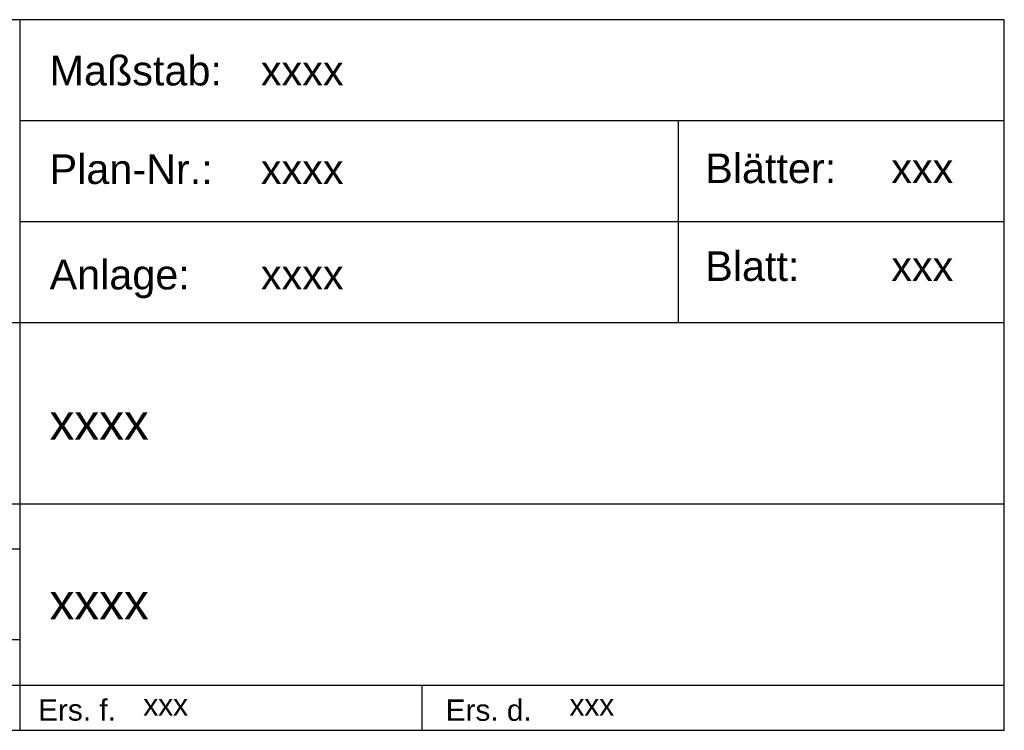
# Model space of a CAD drawing. Header units: metres. Extents: x 0 to 0.185, y 0 to 0.06.
# Tile 21 of 21: x 0.102 to 0.185, y 0 to 0.06. Entities that reach past the tile are written whole.
import ezdxf

# ---------------------------------------------------------------- set-up
doc = ezdxf.new("R2010")
doc.units = ezdxf.units.M
doc.header["$MEASUREMENT"] = 0
doc.layers.add('RAM_Stempel_VBL_DIN_A3', color=7, linetype='Continuous', lineweight=25)
doc.styles.add('FAHNENBESCHR__250', font='arialn.shx', dxfattribs={"height": 0.5, "bigfont": 'bigfont.shx'})
doc.styles.add('RNV_250', font='arial.ttf')
doc.styles.add('RNV_250_0 63', font='arial.ttf', dxfattribs={"height": 0.63})
doc.styles.get("Standard").update_dxf_attribs({"font": 'arial.shx', "height": 1})

msp = doc.modelspace()

# ---------------------------------------------------------------- linework, layer by layer
at = {"layer": 'RAM_Stempel_VBL_DIN_A3'}
for p, q in [((0.101853, 0.06), (0.101853, 0)), ((0.185, 0.051467), (0.101853, 0.051467)), ((0.157456, 0.051467), (0.157456, 0.034425)), ((0.185, 0.04), (0.185, 0.04425)), ((0.185, 0.042933), (0.101853, 0.042933)), ((0, 0.034425), (0.185, 0.034425)), ((0, 0.019125), (0.185, 0.019125)), ((0.101853, 0.0153), (0, 0.0153)), ((0.101854, 0.00765), (0, 0.00765)), ((0, 0.003825), (0.185, 0.003825)), ((0.101853, 0.003825), (0.101853, 0)), ((0.1358, 0.003825), (0.1358, 0))]:
    msp.add_line(p, q, dxfattribs=at)
at = {"layer": 'RAM_Stempel_VBL_DIN_A3', "flags": 128}
msp.add_lwpolyline([(0, 0), (0.185, 0), (0.185, 0.06), (0, 0.06), (0, 0)], close=True, dxfattribs=at)

# ---------------------------------------------------------------- texts
at = {"layer": 'RAM_Stempel_VBL_DIN_A3', "style": 'RNV_250_0 63'}
for s, p in [('Maßstab:', (0.104376, 0.054449)), ('Plan-Nr.:', (0.104376, 0.046129)), ('Anlage:', (0.104376, 0.037226))]:
    msp.add_text(s, height=0.0025, rotation=359.99998, dxfattribs=at).set_placement(p)
at = {"layer": 'RAM_Stempel_VBL_DIN_A3'}
for height, style, p in [(0.0025, 'RNV_250_0 63', (0.12222, 0.054449)), (0.0025, 'RNV_250_0 63', (0.12222, 0.046129)), (0.0025, 'RNV_250_0 63', (0.12222, 0.037226)), (0.003, 'RNV_250', (0.104376, 0.024531)), (0.003, 'RNV_250', (0.104376, 0.00936))]:
    msp.add_text('xxxx', height=height, dxfattribs=dict(at, style=style)).set_placement(p)
at = {"layer": 'RAM_Stempel_VBL_DIN_A3', "attachment_point": 1, "style": 'FAHNENBESCHR__250'}
for s, insert, char_height, width, line_spacing_factor in [('\\fArial|b0|i0|c00|p39;Blätter:', (0.159743, 0.048699), 0.0025, 0.01996589, 0.624), ('\\fArial|b0|i0|c00|p39;Blatt:', (0.159743, 0.040437), 0.0025, 0.01996589, 0.624), ('\\fArial|b0|i0|c00|p39;Ers. f.', (0.10341, 0.002618), 0.0018, 0.0179693, 0.633333), ('\\fArial|b0|i0|c00|p39;xxx', (0.112293, 0.003047), 0.0018, 0.0179693, 0.633333), ('\\fArial|b0|i0|c00|p39;Ers. d.', (0.137826, 0.002602), 0.0018, 0.0179693, 0.633333), ('\\fArial|b0|i0|c00|p39;xxx', (0.148282, 0.003047), 0.0018, 0.0179693, 0.633333)]:
    msp.add_mtext(s, dxfattribs=dict(at, insert=insert, char_height=char_height, width=width, line_spacing_factor=line_spacing_factor))
at = {"layer": 'RAM_Stempel_VBL_DIN_A3', "char_height": 0.0025, "width": 0.03948852, "attachment_point": 1, "line_spacing_factor": 0.624}
for insert in [(0.175457, 0.048699), (0.175457, 0.040437)]:
    msp.add_mtext('\\fArial|b0|i0|c00|p39;xxx', dxfattribs=dict(at, insert=insert))

doc.saveas('drawing.dxf')
